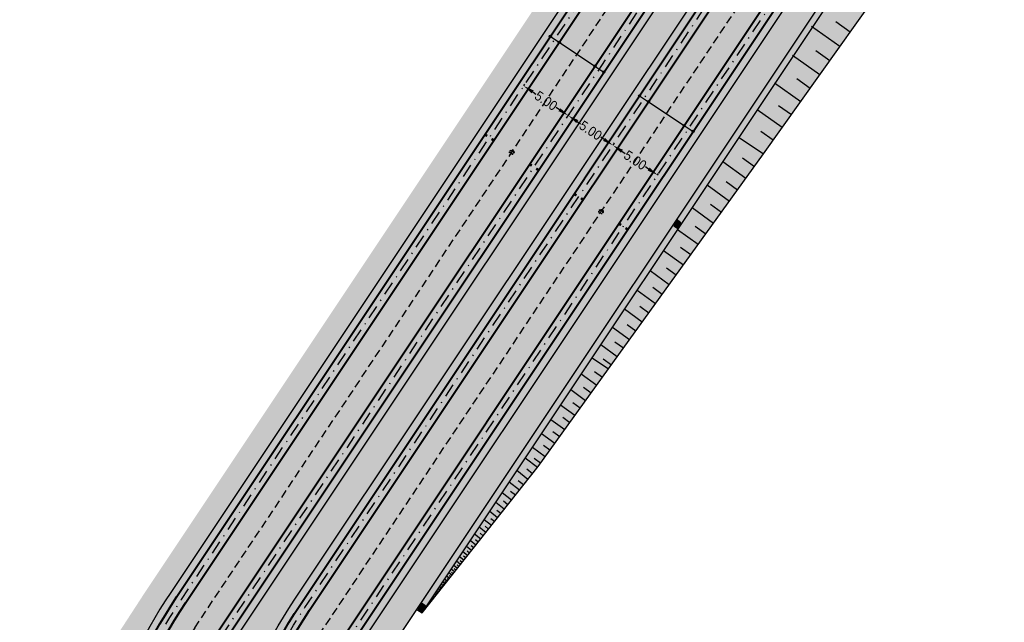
# Model space of a CAD drawing. Header units: metres. Extents: x 6603615 to 6604581, y 5739741 to 5740610.
# Tile 8 of 14: x 6604025 to 6604117, y 5739880 to 5739937. Entities that reach past the tile are written whole.
import ezdxf

# ---------------------------------------------------------------- set-up
doc = ezdxf.new("R2010")
doc.units = ezdxf.units.M
doc.linetypes.add('DASHDOT', pattern=[25.4, 12.7, -6.35, 0, -6.35])
doc.linetypes.add('HIDDEN', pattern=[0.375, 0.25, -0.125])
doc.layers.add('HECZ_PŁYTY_BET_50X50', color=7, linetype='Continuous', lineweight=5, true_color=0xfaf9b8)
doc.layers.add('HECZ_ZIELEN', color=7, linetype='Continuous', lineweight=0, true_color=0xd6ffd6)
for name, color, linetype, lineweight in [('HECZ_ZIELEŃ_ZABUDOWA', 73, 'Continuous', 5), ('M_WPUSTY', 190, 'Continuous', 30), ('OBRZEŻE_BET_8X40', 236, 'Continuous', 30), ('ODW_DRENAZ', 5, 'HIDDEN', 30), ('ODW_SKRZYNKI', 5, 'Continuous', 13), ('OSIE_TORU', 10, 'DASHDOT', 30), ('PROJ. KORYTKO MULDOWE SZER 50 CM', 150, 'Continuous', 30), ('SKARPY', 96, 'Continuous', 30), ('szyny 60R2', 14, 'Continuous', 40), ('T_POŁ_ELEKTR', 1, 'Continuous', 30)]:
    doc.layers.add(name, color=color, linetype=linetype, lineweight=lineweight)
doc.layers.add('KRESK_TOR_KLAS_PODKŁAD', color=38, linetype='Continuous', lineweight=15, transparency=0.55)
doc.layers.add('WYMIARY', color=7, linetype='Continuous')
doc.styles.add('wym500', font='arial.ttf', dxfattribs={"width": 0.9, "height": 0.9})
doc.dimstyles.new('500', dxfattribs={"dimtxt": 0.9, "dimasz": 1, "dimexe": 0.18, "dimexo": 0, "dimgap": 0.09, "dimtad": 0, "dimzin": 0, "dimdsep": 46, "dimtxsty": 'wym500', "dimcen": 0.25, "dimclrd": 256, "dimclre": 256, "dimclrt": 256, "dimaunit": 2, "dimadec": 7, "dimazin": 0, "dimtfac": 1, "dimtofl": 0, "dimtmove": 0, "dimatfit": 3, "dimfxl": 0.18, "dimtolj": 1, "dimtzin": 0, "dimlwd": -1, "dimlwe": -1, "dimarcsym": 0})
pattern_1 = [(60, (0, 0), (-0.238124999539, 0.412444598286), [0.238125, -0.238125]), (120, (0, 0), (-0.476249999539, 2.66e-10), [0.238125, -0.238125]), (0, (-0.11906, 0.20622), (0.238125, 0.41244459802), [0.238125, -0.238125])]

# ---------------------------------------------------------------- blocks, each defined once
blk = doc.blocks.new('*D83')
at = {"layer": 'Defpoints', "color": 0, "linetype": 'ByBlock', "transparency": 16777216}
for p in [(6604080.111, 5739924.848), (6604084.272, 5739922.075), (6604084.272, 5739922.075)]:
    blk.add_point(p, dxfattribs=at)
at = {"layer": 'WYMIARY', "linetype": 'ByBlock', "transparency": 16777216}
for p, q in [((6604080.111, 5739924.848), (6604080.21, 5739924.997)), ((6604080.943, 5739924.293), (6604081.242, 5739924.094)), ((6604083.44, 5739922.63), (6604083.14, 5739922.829)), ((6604084.272, 5739922.075), (6604084.372, 5739922.225))]:
    blk.add_line(p, q, dxfattribs=at)
for points in [[(6604081.035, 5739924.432), (6604080.85, 5739924.154), (6604080.111, 5739924.848)], [(6604083.532, 5739922.769), (6604083.347, 5739922.491), (6604084.272, 5739922.075)]]:
    blk.add_solid(points, dxfattribs=at)
at = {"layer": 'WYMIARY', "linetype": 'ByBlock', "transparency": 16777216, "insert": (6604082.191, 5739923.461), "char_height": 0.9, "attachment_point": 5, "rotation": 326.32769, "style": 'wym500'}
blk.add_mtext('\\A1;5.00', dxfattribs=at)
blk = doc.blocks.new('*D84')
at = {"layer": 'Defpoints', "color": 0, "linetype": 'ByBlock', "transparency": 16777216}
for p in [(6604075.95, 5739927.62), (6604080.111, 5739924.848), (6604080.111, 5739924.848)]:
    blk.add_point(p, dxfattribs=at)
at = {"layer": 'WYMIARY', "linetype": 'ByBlock', "transparency": 16777216}
for p, q in [((6604075.95, 5739927.62), (6604076.049, 5739927.77)), ((6604076.782, 5739927.065), (6604077.081, 5739926.866)), ((6604079.278, 5739925.402), (6604078.979, 5739925.601)), ((6604080.111, 5739924.848), (6604080.21, 5739924.997))]:
    blk.add_line(p, q, dxfattribs=at)
for points in [[(6604076.874, 5739927.204), (6604076.689, 5739926.927), (6604075.95, 5739927.62)], [(6604079.371, 5739925.541), (6604079.186, 5739925.263), (6604080.111, 5739924.848)]]:
    blk.add_solid(points, dxfattribs=at)
at = {"layer": 'WYMIARY', "linetype": 'ByBlock', "transparency": 16777216, "insert": (6604078.03, 5739926.234), "char_height": 0.9, "attachment_point": 5, "rotation": 326.32769, "style": 'wym500'}
blk.add_mtext('\\A1;5.00', dxfattribs=at)
blk = doc.blocks.new('*D85')
at = {"layer": 'Defpoints', "color": 0, "linetype": 'ByBlock', "transparency": 16777216}
for p in [(6604071.788, 5739930.392), (6604075.95, 5739927.62), (6604075.95, 5739927.62)]:
    blk.add_point(p, dxfattribs=at)
at = {"layer": 'WYMIARY', "linetype": 'ByBlock', "transparency": 16777216}
for p, q in [((6604071.788, 5739930.392), (6604071.888, 5739930.542)), ((6604072.621, 5739929.838), (6604072.92, 5739929.638)), ((6604075.117, 5739928.174), (6604074.818, 5739928.373)), ((6604075.95, 5739927.62), (6604076.049, 5739927.77))]:
    blk.add_line(p, q, dxfattribs=at)
for points in [[(6604072.713, 5739929.976), (6604072.528, 5739929.699), (6604071.788, 5739930.392)], [(6604075.21, 5739928.313), (6604075.025, 5739928.036), (6604075.95, 5739927.62)]]:
    blk.add_solid(points, dxfattribs=at)
at = {"layer": 'WYMIARY', "linetype": 'ByBlock', "transparency": 16777216, "insert": (6604073.869, 5739929.006), "char_height": 0.9, "attachment_point": 5, "rotation": 326.32769, "style": 'wym500'}
blk.add_mtext('\\A1;5.00', dxfattribs=at)
blk = doc.blocks.new('skrzynka-odw-szyny')
blk.add_lwpolyline([(0.075, 0.21), (0.075, 0), (-0.075, 0), (-0.075, 0.21)], close=True)
at = {"linetype": 'HIDDEN', "ltscale": 0.2}
blk.add_circle((0, 0.065), 0.054, dxfattribs=at)
blk = doc.blocks.new('WPUST')
at = {"layer": 'M_WPUSTY'}
h = blk.add_hatch(color=256, dxfattribs=at)
h.dxf.hatch_style = 1
h.paths.add_polyline_path([(0.538, 0.48), (-0.056, 0.396), (0, 0), (0.594, 0.084)])
blk.add_lwpolyline([(0.538, 0.48), (-0.056, 0.396), (0, 0), (0.594, 0.084), (0.538, 0.48)], close=True, dxfattribs=at)
blk = doc.blocks.new('*D263')
at = {"layer": 'Defpoints', "color": 0, "linetype": 'ByBlock', "transparency": 16777216}
for p in [(6604103.998, 5739882.731), (6604110.569, 5739833.165)]:
    blk.add_point(p, dxfattribs=at)
at = {"layer": 'WYMIARY', "linetype": 'ByBlock', "transparency": 16777216}
blk.add_line((6604110.306, 5739835.147), (6604110.438, 5739834.156), dxfattribs=at)
blk.add_solid([(6604110.603, 5739834.178), (6604110.273, 5739834.134), (6604110.569, 5739833.165)], dxfattribs=at)
at = {"layer": 'WYMIARY', "linetype": 'ByBlock', "transparency": 16777216, "insert": (6604110.064, 5739836.974), "char_height": 0.9, "attachment_point": 5, "rotation": 277.55175, "style": 'wym500'}
blk.add_mtext('\\A1;R50.00', dxfattribs=at)
blk = doc.blocks.new('POŁ_ELEKTR')
at = {"layer": 'T_POŁ_ELEKTR'}
blk.add_line((0, 0), (0.832, -0.555), dxfattribs=at)
for centre in [(0, 0), (0.832, -0.555)]:
    blk.add_circle(centre, 0.1, dxfattribs=at)

msp = doc.modelspace()

# ---------------------------------------------------------------- hatches: boundary and pattern name
at = {"layer": 'HECZ_PŁYTY_BET_50X50'}
h = msp.add_hatch(color=256, dxfattribs=at)
h.dxf.hatch_style = 1
h.paths.add_polyline_path([(6604103.863, 5739966.308), (6604103.381, 5739966.63), (6604042.423, 5739875.131), (6604042.988, 5739874.934)])
h = msp.add_hatch(color=256, dxfattribs=at)
h.dxf.hatch_style = 1
h.paths.add_polyline_path([(6604103.863, 5739966.308), (6604103.381, 5739966.63), (6604042.423, 5739875.131), (6604042.988, 5739874.934)])
h = msp.add_hatch(color=256, dxfattribs=at)
h.dxf.hatch_style = 1
h.paths.add_polyline_path([(6604101.558, 5739944.811, 0.079557), (6604108.367, 5739959.702), (6604109.21, 5739962.746), (6604108.702, 5739963.085), (6604107.809, 5739959.857, -0.079557), (6604101.075, 5739945.133), (6604052.176, 5739871.734), (6604052.741, 5739871.537)])
at = {"layer": 'HECZ_ZIELEN'}
h = msp.add_hatch(color=256, dxfattribs=at)
h.dxf.hatch_style = 1
edge = h.paths.add_edge_path()
edge.add_line((6604109.813, 5739946.059), (6604115.852, 5739958.321))
edge.add_line((6604115.852, 5739958.321), (6604113.109, 5739960.149))
edge.add_line((6604113.109, 5739960.149), (6604108.954, 5739952.221))
edge.add_arc((6604019.868, 5739998.913), 100.58, 326.32769, 332.3398, ccw=False)
edge.add_line((6604103.573, 5739943.147), (6604062.309, 5739881.209))
edge.add_line((6604062.309, 5739881.209), (6604073.129, 5739894.853))
edge.add_line((6604073.129, 5739894.853), (6604079.702, 5739903.98))
edge.add_line((6604079.702, 5739903.98), (6604094.169, 5739924.053))
edge.add_line((6604094.169, 5739924.053), (6604109.813, 5739946.059))
at = {"layer": 'HECZ_ZIELEŃ_ZABUDOWA'}
h = msp.add_hatch(color=256, dxfattribs=at)
h.dxf.hatch_style = 1
edge = h.paths.add_edge_path()
edge.add_line((6604097.222, 5739970.733), (6604095.558, 5739971.842))
edge.add_line((6604095.558, 5739971.842), (6604036.353, 5739882.975))
edge.add_line((6604036.353, 5739882.975), (6604033.317, 5739878.303))
edge.add_line((6604033.317, 5739878.303), (6604035.605, 5739877.505))
edge.add_arc((6604081.459, 5739854.727), 51.2, 146.32769, 153.58409, ccw=False)
edge.add_line((6604038.85, 5739883.115), (6604097.222, 5739970.733))
h = msp.add_hatch(color=256, dxfattribs=at)
h.dxf.hatch_style = 1
h.paths.add_polyline_path([(6604103.351, 5739961.896, 0.020293), (6604105.411, 5739965.277), (6604103.863, 5739966.308), (6604042.988, 5739874.934), (6604045.833, 5739873.943, -0.046903), (6604050.378, 5739882.382)])
h = msp.add_hatch(color=256, dxfattribs=at)
h.dxf.hatch_style = 1
h.paths.add_polyline_path([(6604103.351, 5739961.896, 0.020293), (6604105.411, 5739965.277), (6604103.863, 5739966.308), (6604042.988, 5739874.934), (6604045.833, 5739873.943, -0.046903), (6604050.378, 5739882.382)])
h = msp.add_hatch(color=256, dxfattribs=at)
h.dxf.hatch_style = 1
edge = h.paths.add_edge_path()
edge.add_arc((6604019.868, 5739998.913), 100, 326.32769, 332.3398)
edge.add_line((6604108.44, 5739952.49), (6604112.623, 5739960.472))
edge.add_line((6604112.623, 5739960.472), (6604109.21, 5739962.746))
edge.add_line((6604109.21, 5739962.746), (6604108.367, 5739959.702))
edge.add_arc((6604058.465, 5739973.52), 51.78, 326.32769, 344.52257, ccw=False)
edge.add_line((6604101.558, 5739944.811), (6604052.741, 5739871.537))
edge.add_line((6604052.741, 5739871.537), (6604054.711, 5739870.851))
edge.add_line((6604054.711, 5739870.851), (6604061.074, 5739880.401))
edge.add_line((6604061.074, 5739880.401), (6604103.091, 5739943.469))
at = {"layer": 'KRESK_TOR_KLAS_PODKŁAD'}
h = msp.add_hatch(dxfattribs=at)
h.set_pattern_fill('TRIANG', color=256, scale=0.05)
h.set_pattern_definition(pattern_1)
edge = h.paths.add_edge_path()
edge.add_arc((6604081.459, 5739854.727), 51.2, 146.32769, 153.58409)
edge.add_line((6604035.605, 5739877.505), (6604042.423, 5739875.131))
edge.add_line((6604042.423, 5739875.131), (6604103.381, 5739966.63))
edge.add_line((6604103.381, 5739966.63), (6604097.222, 5739970.733))
edge.add_line((6604097.222, 5739970.733), (6604038.85, 5739883.115))
h = msp.add_hatch(dxfattribs=at)
h.set_pattern_fill('TRIANG', color=256, scale=0.05)
h.set_pattern_definition(pattern_1)
edge = h.paths.add_edge_path()
edge.add_arc((6604092.987, 5739853.995), 51.2, 146.32769, 157.06926)
edge.add_line((6604045.833, 5739873.943), (6604052.176, 5739871.734))
edge.add_line((6604052.176, 5739871.734), (6604101.075, 5739945.133))
edge.add_arc((6604058.465, 5739973.52), 51.2, 326.32769, 344.52257)
edge.add_line((6604107.809, 5739959.857), (6604108.702, 5739963.085))
edge.add_line((6604108.702, 5739963.085), (6604105.411, 5739965.277))
edge.add_arc((6604062.738, 5739988.952), 48.8, 326.32769, 330.97795, ccw=False)
edge.add_line((6604103.351, 5739961.896), (6604050.378, 5739882.382))
at = {"layer": 'PROJ. KORYTKO MULDOWE SZER 50 CM', "linetype": 'ByBlock'}
h = msp.add_hatch(color=256, dxfattribs=at)
h.dxf.hatch_style = 1
h.paths.add_polyline_path([(6604119.627, 5739978.078), (6604122.756, 5739997.005, -0.10636), (6604127.298, 5740008.517), (6604130.344, 5740013.09), (6604130.732, 5740013.673, -0.026186), (6604133.678, 5740017.629, -0.242118), (6604152.291, 5740025.57, -0.026186), (6604157.185, 5740024.96), (6604161.728, 5740024.149, -0.026187), (6604166.531, 5740023.03, -0.323048), (6604183.938, 5740000.815, -0.026187), (6604183.875, 5739995.883), (6604183.724, 5739993.555, 0.058636), (6604184.367, 5739981.211), (6604186.168, 5739970.675, -0.03824), (6604186.835, 5739963.509), (6604187.414, 5739963.518, 0.03824), (6604186.739, 5739970.772), (6604184.939, 5739981.309, -0.058636), (6604184.302, 5739993.517), (6604184.454, 5739995.845, 0.026187), (6604184.517, 5740000.838, 0.323048), (6604166.692, 5740023.587, 0.026187), (6604161.83, 5740024.72), (6604157.287, 5740025.531, 0.026186), (6604152.332, 5740026.149, 0.242118), (6604133.232, 5740017.999, 0.026186), (6604130.25, 5740013.994), (6604126.815, 5740008.839, 0.10636), (6604122.183, 5739997.099), (6604119.054, 5739978.173, -0.079898), (6604114.01, 5739963.117), (6604108.44, 5739952.49, -0.026239), (6604103.091, 5739943.469), (6604061.826, 5739881.531), (6604062.309, 5739881.209), (6604103.573, 5739943.147, 0.026239), (6604108.954, 5739952.221), (6604114.524, 5739962.848, 0.079898)])

# ---------------------------------------------------------------- linework, layer by layer
at = {"layer": 'OBRZEŻE_BET_8X40', "flags": 128}
for points in [[(6604030.198, 5739838.994, 0.081047), (6604037.192, 5739845.087, 0.026186), (6604040.556, 5739849.603), (6604061.074, 5739880.401), (6604103.091, 5739943.469, 0.026239), (6604108.44, 5739952.49), (6604114.01, 5739963.117, 0.079898), (6604119.054, 5739978.173), (6604122.183, 5739997.099, -0.10636), (6604126.815, 5740008.839), (6604130.25, 5740013.994, -0.026186), (6604133.232, 5740017.999, -0.242118), (6604152.332, 5740026.149, -0.026186), (6604157.287, 5740025.531), (6604161.83, 5740024.72, -0.026186), (6604166.692, 5740023.587, -0.323049), (6604184.517, 5740000.838, -0.026187), (6604184.454, 5739995.845), (6604184.302, 5739993.517, 0.058636), (6604184.939, 5739981.309), (6604186.739, 5739970.772, -0.058636), (6604187.32, 5739959.638), (6604186.602, 5739948.609)], [(6604128.946, 5740014.022), (6604122.773, 5740004.755, 0.079557), (6604116.355, 5739990.721), (6604107.809, 5739959.857, -0.079557), (6604101.075, 5739945.133), (6604038.392, 5739851.045, -0.026186), (6604035.191, 5739846.746, -0.12084), (6604025.164, 5739839.314)], [(6604111.311, 5739991.881), (6604038.85, 5739883.115, 0.073271), (6604032.473, 5739869.62)], [(6604044.001, 5739868.887, -0.073274), (6604050.378, 5739882.382), (6604103.351, 5739961.896, 0.079557), (6604109.769, 5739975.93), (6604109.908, 5739976.432, -0.002541), (6604109.621, 5739975.997), (6604026.864, 5739851.778, -0.026186), (6604023.663, 5739847.479, -0.118978), (6604013.813, 5739840.122)]]:
    msp.add_lwpolyline(points, format="xyb", dxfattribs=at)
at = {"layer": 'ODW_DRENAZ', "ltscale": 3}
for points in [[(6604035.026, 5739868.843, -0.034025), (6604041.097, 5739879.815), (6604106.542, 5739978.049, 0.035664), (6604113.55, 5739990.39)], [(6604104.898, 5739959.405, -0.038679), (6604097.996, 5739947.184), (6604052.625, 5739879.082, 0.034012), (6604046.554, 5739868.11)]]:
    msp.add_lwpolyline(points, format="xyb", dxfattribs=at)
at = {"layer": 'ODW_DRENAZ', "ltscale": 0.1}
for centre in [(6604070.668, 5739924.201), (6604078.99, 5739918.657)]:
    msp.add_circle(centre, 0.212, dxfattribs=at)
at = {"layer": 'ODW_DRENAZ', "ltscale": 0.5}
for centre in [(6604070.668, 5739924.201), (6604078.99, 5739918.657)]:
    msp.add_circle(centre, 0.158, dxfattribs=at)
at = {"layer": 'OSIE_TORU', "ltscale": 0.1, "flags": 128}
for points in [[(6604026.697, 5739853.691, 0.079557), (6604033.273, 5739868.07, -0.079557), (6604039.848, 5739882.45), (6604128.336, 5740015.27)], [(6604010.822, 5739838.552, 0.026186), (6604016.056, 5739838.494, 0.212393), (6604034.267, 5739847.513, 0.026186), (6604037.393, 5739851.71), (6604100.076, 5739945.798, 0.079557), (6604106.652, 5739960.177), (6604115.198, 5739991.042, -0.079557), (6604121.774, 5740005.421)], [(6603999.295, 5739839.284, 0.026186), (6604004.528, 5739839.226, 0.212393), (6604022.74, 5739848.245, 0.026186), (6604025.865, 5739852.443), (6604108.623, 5739976.662, 0.079557), (6604115.198, 5739991.042)], [(6604038.225, 5739852.959, 0.079557), (6604044.801, 5739867.338, -0.079557), (6604051.376, 5739881.717), (6604104.35, 5739961.23, 0.079557), (6604110.925, 5739975.61)]]:
    msp.add_lwpolyline(points, format="xyb", dxfattribs=at)
at = {"layer": 'PROJ. KORYTKO MULDOWE SZER 50 CM'}
msp.add_lwpolyline([(6604061.826, 5739881.531), (6604062.309, 5739881.209), (6604103.573, 5739943.147, 0.026239), (6604108.954, 5739952.221), (6604114.524, 5739962.848, 0.079898), (6604119.627, 5739978.078), (6604122.756, 5739997.005, -0.10636), (6604127.298, 5740008.517), (6604130.344, 5740013.09), (6604130.732, 5740013.673, -0.026186), (6604133.678, 5740017.629, -0.242118), (6604152.291, 5740025.57, -0.026186), (6604157.185, 5740024.96), (6604161.728, 5740024.149, -0.026186), (6604166.531, 5740023.03, -0.323049), (6604183.938, 5740000.815, -0.026187), (6604183.875, 5739995.883), (6604183.724, 5739993.555, 0.058636), (6604184.367, 5739981.211), (6604186.168, 5739970.675, -0.03824), (6604186.835, 5739963.509), (6604187.414, 5739963.518)], format="xyb", dxfattribs=at)
at = {"layer": 'SKARPY'}
for p, q in [((6604101.281, 5739934.058), (6604098.631, 5739935.942)), ((6604102.241, 5739935.407), (6604100.891, 5739936.367)), ((6604099.418, 5739931.436), (6604096.872, 5739933.246)), ((6604100.339, 5739932.733), (6604099.043, 5739933.655)), ((6604098.513, 5739930.163), (6604097.267, 5739931.049)), ((6604097.627, 5739928.918), (6604095.182, 5739930.656)), ((6604095.907, 5739926.498), (6604093.558, 5739928.168)), ((6604096.758, 5739927.695), (6604095.561, 5739928.546)), ((6604095.072, 5739925.324), (6604093.922, 5739926.141)), ((6604093.303, 5739922.852), (6604092.206, 5739923.643)), ((6604092.512, 5739921.754), (6604090.356, 5739923.308)), ((6604090.973, 5739919.619), (6604088.896, 5739921.116)), ((6604091.735, 5739920.676), (6604090.678, 5739921.439)), ((6604089.49, 5739917.561), (6604087.489, 5739919.004)), ((6604090.225, 5739918.58), (6604089.206, 5739919.315)), ((6604088.769, 5739916.561), (6604087.787, 5739917.268)), ((6604088.061, 5739915.579), (6604086.133, 5739916.969)), ((6604086.685, 5739913.668), (6604084.826, 5739915.008)), ((6604087.366, 5739914.614), (6604086.42, 5739915.296)), ((6604085.358, 5739911.828), (6604083.567, 5739913.118)), ((6604086.015, 5739912.739), (6604085.103, 5739913.396)), ((6604084.08, 5739910.054), (6604082.354, 5739911.298)), ((6604084.713, 5739910.932), (6604083.835, 5739911.565)), ((6604083.458, 5739909.191), (6604082.612, 5739909.801)), ((6604082.848, 5739908.345), (6604081.186, 5739909.543)), ((6604082.249, 5739907.514), (6604081.434, 5739908.102)), ((6604081.661, 5739906.698), (6604080.06, 5739907.853)), ((6604080.518, 5739905.112), (6604078.974, 5739906.224)), ((6604081.084, 5739905.898), (6604080.299, 5739906.464)), ((6604079.962, 5739904.34), (6604079.205, 5739904.886)), ((6604078.593, 5739902.439), (6604077.147, 5739903.481)), ((6604079.123, 5739903.175), (6604078.387, 5739903.705)), ((6604077.561, 5739901.007), (6604076.167, 5739902.011)), ((6604078.072, 5739901.716), (6604077.363, 5739902.227)), ((6604077.059, 5739900.31), (6604076.376, 5739900.803)), ((6604076.567, 5739899.626), (6604075.223, 5739900.594)), ((6604075.609, 5739898.296), (6604074.314, 5739899.228)), ((6604076.083, 5739898.955), (6604075.424, 5739899.429)), ((6604074.685, 5739897.013), (6604073.437, 5739897.912)), ((6604075.142, 5739897.648), (6604074.507, 5739898.106)), ((6604073.794, 5739895.777), (6604072.591, 5739896.643)), ((6604074.235, 5739896.389), (6604073.623, 5739896.83)), ((6604073.055, 5739894.759), (6604071.93, 5739895.651)), ((6604073.361, 5739895.175), (6604072.771, 5739895.6)), ((6604072.183, 5739893.66), (6604071.15, 5739894.479)), ((6604072.609, 5739894.197), (6604072.072, 5739894.623)), ((6604071.382, 5739892.65), (6604070.433, 5739893.403)), ((6604071.773, 5739893.143), (6604071.28, 5739893.535)), ((6604070.646, 5739891.722), (6604069.774, 5739892.414)), ((6604071.006, 5739892.175), (6604070.552, 5739892.535)), ((6604069.97, 5739890.869), (6604069.168, 5739891.505)), ((6604070.3, 5739891.286), (6604069.883, 5739891.616)), ((6604069.348, 5739890.085), (6604068.612, 5739890.669)), ((6604069.652, 5739890.468), (6604069.269, 5739890.772)), ((6604068.777, 5739889.365), (6604068.1, 5739889.902)), ((6604069.056, 5739889.717), (6604068.704, 5739889.996)), ((6604068.252, 5739888.704), (6604067.63, 5739889.197)), ((6604068.509, 5739889.027), (6604068.185, 5739889.283)), ((6604067.327, 5739887.537), (6604066.802, 5739887.953)), ((6604067.77, 5739888.096), (6604067.199, 5739888.549)), ((6604067.544, 5739887.81), (6604067.271, 5739888.026)), ((6604068.006, 5739888.393), (6604067.709, 5739888.628)), ((6604066.546, 5739886.552), (6604066.103, 5739886.904)), ((6604066.92, 5739887.024), (6604066.438, 5739887.406)), ((6604066.729, 5739886.782), (6604066.498, 5739886.965)), ((6604067.119, 5739887.274), (6604066.868, 5739887.473)), ((6604065.886, 5739885.72), (6604065.512, 5739886.017)), ((6604066.202, 5739886.118), (6604065.795, 5739886.442)), ((6604066.041, 5739885.915), (6604065.846, 5739886.069)), ((6604066.37, 5739886.33), (6604066.158, 5739886.498)), ((6604065.33, 5739885.018), (6604065.013, 5739885.269)), ((6604065.596, 5739885.354), (6604065.252, 5739885.627)), ((6604065.46, 5739885.182), (6604065.296, 5739885.313)), ((6604065.738, 5739885.533), (6604065.559, 5739885.675)), ((6604064.462, 5739883.924), (6604064.237, 5739884.103)), ((6604064.652, 5739884.164), (6604064.407, 5739884.359)), ((6604064.555, 5739884.042), (6604064.438, 5739884.134)), ((6604064.859, 5739884.425), (6604064.592, 5739884.637)), ((6604064.753, 5739884.292), (6604064.626, 5739884.393)), ((6604065.084, 5739884.709), (6604064.794, 5739884.939)), ((6604064.969, 5739884.564), (6604064.831, 5739884.674)), ((6604065.204, 5739884.86), (6604065.053, 5739884.98)), ((6604063.844, 5739883.145), (6604063.683, 5739883.272)), ((6604063.98, 5739883.316), (6604063.805, 5739883.454)), ((6604063.91, 5739883.228), (6604063.827, 5739883.295)), ((6604064.127, 5739883.502), (6604063.937, 5739883.653)), ((6604064.052, 5739883.407), (6604063.961, 5739883.479)), ((6604064.288, 5739883.704), (6604064.081, 5739883.868)), ((6604064.205, 5739883.601), (6604064.107, 5739883.679)), ((6604064.373, 5739883.812), (6604064.265, 5739883.897)), ((6604063.089, 5739882.193), (6604063.007, 5739882.258)), ((6604063.158, 5739882.28), (6604063.069, 5739882.35)), ((6604063.123, 5739882.235), (6604063.08, 5739882.269)), ((6604063.233, 5739882.374), (6604063.136, 5739882.451)), ((6604063.195, 5739882.326), (6604063.148, 5739882.362)), ((6604063.314, 5739882.477), (6604063.209, 5739882.561)), ((6604063.273, 5739882.424), (6604063.222, 5739882.464)), ((6604063.403, 5739882.589), (6604063.289, 5739882.68)), ((6604063.358, 5739882.532), (6604063.303, 5739882.575)), ((6604063.5, 5739882.711), (6604063.375, 5739882.81)), ((6604063.45, 5739882.649), (6604063.391, 5739882.696)), ((6604063.605, 5739882.843), (6604063.469, 5739882.951)), ((6604063.551, 5739882.776), (6604063.486, 5739882.827)), ((6604063.719, 5739882.988), (6604063.572, 5739883.105)), ((6604063.661, 5739882.914), (6604063.59, 5739882.97)), ((6604063.78, 5739883.064), (6604063.704, 5739883.125)), ((6604062.74, 5739881.753), (6604062.695, 5739881.789)), ((6604062.778, 5739881.801), (6604062.729, 5739881.84)), ((6604062.759, 5739881.777), (6604062.735, 5739881.795)), ((6604062.82, 5739881.853), (6604062.766, 5739881.896)), ((6604062.799, 5739881.827), (6604062.773, 5739881.847)), ((6604062.865, 5739881.91), (6604062.807, 5739881.956)), ((6604062.842, 5739881.881), (6604062.814, 5739881.903)), ((6604062.914, 5739881.972), (6604062.851, 5739882.022)), ((6604062.889, 5739881.941), (6604062.859, 5739881.965)), ((6604062.968, 5739882.04), (6604062.899, 5739882.094)), ((6604062.94, 5739882.005), (6604062.907, 5739882.031)), ((6604063.026, 5739882.113), (6604062.951, 5739882.172)), ((6604062.996, 5739882.075), (6604062.96, 5739882.104)), ((6604063.057, 5739882.152), (6604063.018, 5739882.183))]:
    msp.add_line(p, q, dxfattribs=at)
msp.add_lwpolyline([(6604062.309, 5739881.209), (6604073.129, 5739894.853), (6604079.702, 5739903.98), (6604094.169, 5739924.053), (6604109.813, 5739946.059)], dxfattribs=at)
at = {"layer": 'SKARPY', "flags": 128}
for points in [[(6604091.872, 5739925.583), (6604094.169, 5739924.053)], [(6604078.163, 5739905.006), (6604079.702, 5739903.98)]]:
    msp.add_lwpolyline(points, dxfattribs=at)
at = {"layer": 'szyny 60R2', "ltscale": 3, "flags": 128}
for points in [[(6604026.281, 5739853.968, 0.079557), (6604032.791, 5739868.204, -0.079557), (6604039.432, 5739882.727), (6604127.92, 5740015.547)], [(6604027.113, 5739853.414, 0.079557), (6604033.754, 5739867.937, -0.079557), (6604040.264, 5739882.172), (6604128.752, 5740014.993)], [(6604010.854, 5739839.051, 0.026186), (6604016.035, 5739838.993, 0.212393), (6604033.883, 5739847.832, 0.026186), (6604036.977, 5739851.987), (6604099.66, 5739946.075, 0.079557), (6604106.17, 5739960.311), (6604114.717, 5739991.175, -0.079557), (6604121.358, 5740005.698, -0.079557)], [(6604010.791, 5739838.053, 0.026186), (6604016.076, 5739837.994, 0.212393), (6604034.652, 5739847.193, 0.026186), (6604037.809, 5739851.433), (6604100.492, 5739945.521, 0.079557), (6604107.134, 5739960.044), (6604115.68, 5739990.908, -0.079557), (6604122.19, 5740005.144, -0.079557)], [(6603999.263, 5739838.785, 0.026186), (6604004.548, 5739838.727, 0.212393), (6604023.124, 5739847.926, 0.026186), (6604026.281, 5739852.166), (6604109.039, 5739976.385, 0.079557), (6604115.68, 5739990.908, 0.079557)], [(6603999.326, 5739839.783, 0.026186), (6604004.507, 5739839.726, 0.212393), (6604022.355, 5739848.564, 0.026186), (6604025.449, 5739852.72), (6604108.207, 5739976.94, 0.079557), (6604114.717, 5739991.175, 0.079557)], [(6604037.809, 5739853.236, 0.079557), (6604044.319, 5739867.471, -0.079557), (6604050.96, 5739881.994), (6604103.933, 5739961.508, 0.079557), (6604110.443, 5739975.743, 0.079557)], [(6604038.641, 5739852.681, 0.079557), (6604045.282, 5739867.204, -0.079557), (6604051.792, 5739881.44), (6604104.766, 5739960.953, 0.079557), (6604111.407, 5739975.476, 0.079557)]]:
    msp.add_lwpolyline(points, format="xyb", dxfattribs=at)
at = {"layer": 'T_POŁ_ELEKTR', "flags": 128}
for points in [[(6604075.102, 5739934.465), (6604078.431, 5739932.247)], [(6604083.425, 5739928.92), (6604086.754, 5739926.703)]]:
    msp.add_lwpolyline(points, dxfattribs=at)

# ---------------------------------------------------------------- block references
at = {"layer": 'M_WPUSTY', "rotation": 48.23966084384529}
for p in [(6604086.12, 5739917.126), (6604062.281, 5739881.347)]:
    msp.add_blockref('WPUST', p, dxfattribs=at)
at = {"layer": 'ODW_SKRZYNKI', "xscale": -1, "rotation": 56.3276949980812}
for p in [(6604068.346, 5739925.748), (6604072.507, 5739922.976), (6604076.668, 5739920.204), (6604080.83, 5739917.432)]:
    msp.add_blockref('skrzynka-odw-szyny', p, dxfattribs=at)
at = {"layer": 'ODW_SKRZYNKI', "rotation": 236.3276949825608}
for p in [(6604068.829, 5739925.427), (6604072.99, 5739922.654), (6604077.151, 5739919.882), (6604081.312, 5739917.11)]:
    msp.add_blockref('skrzynka-odw-szyny', p, dxfattribs=at)
at = {"layer": 'T_POŁ_ELEKTR'}
for p in [(6604074.27, 5739935.019), (6604078.431, 5739932.247), (6604082.593, 5739929.475), (6604086.754, 5739926.703)]:
    msp.add_blockref('POŁ_ELEKTR', p, dxfattribs=at)

# ---------------------------------------------------------------- dimensions: what is measured, and where the dimension line sits
at = {"layer": 'WYMIARY', "linetype": 'ByBlock'}
for p1, p2, picture, middle in [((6604071.788, 5739930.392), (6604075.95, 5739927.62), '*D85', (6604073.869, 5739929.006)), ((6604075.95, 5739927.62), (6604080.111, 5739924.848), '*D84', (6604078.03, 5739926.234)), ((6604080.111, 5739924.848), (6604084.272, 5739922.075), '*D83', (6604082.191, 5739923.461))]:
    dim = msp.add_aligned_dim(p1=p1, p2=p2, distance=0, dimstyle='500', dxfattribs=at)
    dim.commit()
    dim.dimension.update_dxf_attribs({"geometry": picture, "text_midpoint": middle})
dim = msp.add_radius_dim(center=(6604103.998, 5739882.731), mpoint=(6604110.569, 5739833.165), dimstyle='500', dxfattribs=at)
dim.commit()
dim.dimension.update_dxf_attribs({"geometry": '*D263', "text_midpoint": (6604110.064, 5739836.974), "dimtype": 164})

doc.saveas('drawing.dxf')
